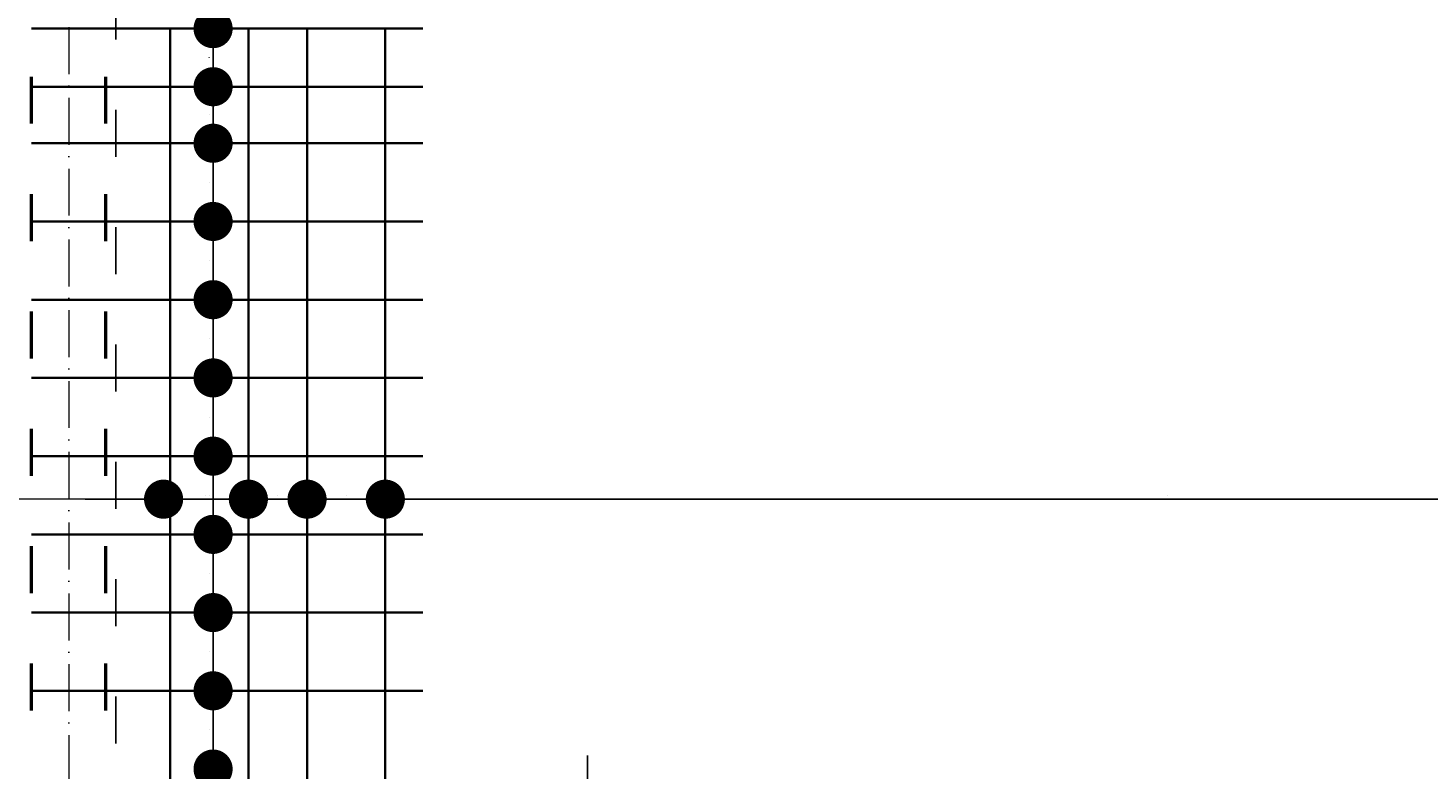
# Model space of a CAD drawing. Header units: millimetres. Extents: x 295948 to 312016, y 6878 to 18016.
# Tile 114 of 252: x 303228 to 303586, y 14232 to 14421. Entities that reach past the tile are written whole.
import ezdxf

# ---------------------------------------------------------------- set-up
doc = ezdxf.new("R2010")
doc.units = ezdxf.units.MM
doc.linetypes.add('ACAD_ISO03W100', pattern=[30, 12, -18])
doc.linetypes.add('ACAD_ISO10W100', pattern=[18, 12, -3, 0, -3])
for name, color, linetype, lineweight in [('konstrukcja wymiary', 1, 'Continuous', 13), ('osie', 5, 'ACAD_ISO10W100', 13), ('zbrojenie', 4, 'Continuous', 50), ('zbrojenie płyty', 141, 'Continuous', 35)]:
    doc.layers.add(name, color=color, linetype=linetype, lineweight=lineweight)
doc.layers.add('przerywane', color=6, linetype='ACAD_ISO03W100')
doc.styles.add('KONSTRUKCJA', font='romand.shx', dxfattribs={"oblique": 10})
doc.styles.get("Standard").update_dxf_attribs({"font": 'romand.shx', "oblique": 10})
doc.dimstyles.new('150', dxfattribs={"dimtxt": 10, "dimasz": 7, "dimexe": 1.25, "dimexo": 0.625, "dimgap": 3, "dimtad": 1, "dimdec": 0, "dimrnd": 0.5, "dimtxsty": 'KONSTRUKCJA', "dimblk": 'ARCHTICK', "dimcen": 2.5, "dimadec": 0, "dimazin": 0, "dimtfac": 1, "dimtdec": 0, "dimtix": 1, "dimtmove": 0, "dimatfit": 3, "dimfxl": 4, "dimfxlon": 1, "dimarcsym": 0})
doc.dimstyles.new('kropki', dxfattribs={"dimtxt": 0.001, "dimasz": 10, "dimexe": 1.25, "dimexo": 0.625, "dimgap": 1, "dimtad": 1, "dimtxsty": 'Standard', "dimblk": 'DOT', "dimcen": 2.5, "dimadec": 0, "dimazin": 0, "dimtfac": 1, "dimtmove": 0, "dimatfit": 3, "dimfxl": 1, "dimfxlon": 1, "dimarcsym": 0})

# ---------------------------------------------------------------- blocks, each defined once
blk = doc.blocks.new('_ArchTick')
at = {"color": 0, "linetype": 'ByBlock', "lineweight": 13, "const_width": 0.15}
blk.add_lwpolyline([(-0.5, -0.5), (0.5, 0.5)], dxfattribs=at)
blk = doc.blocks.new('*D139')
at = {"layer": 'Defpoints', "color": 0, "transparency": 16777216}
for p in [(303250.63, 14425.3), (303136.63, 14124.3), (303226.63, 14124.3)]:
    blk.add_point(p, dxfattribs=at)
at = {"layer": 'konstrukcja wymiary', "color": 0, "lineweight": -2, "transparency": 16777216}
for p, q in [((303140.63, 14425.3), (303135.38, 14425.3)), ((303136.63, 14425.3), (303136.63, 14124.3)), ((303140.63, 14124.3), (303135.38, 14124.3))]:
    blk.add_line(p, q, dxfattribs=at)
at = {"layer": 'konstrukcja wymiary', "color": 0, "lineweight": -2, "transparency": 16777216, "xscale": 7, "yscale": 7, "zscale": 7}
for p, rotation in [((303136.63, 14425.3), 90), ((303136.63, 14124.3), 270)]:
    blk.add_blockref('_ArchTick', p, dxfattribs=dict(at, rotation=rotation))
at = {"layer": 'konstrukcja wymiary', "color": 0, "transparency": 16777216, "insert": (303128.63, 14274.8), "char_height": 10, "attachment_point": 5, "rotation": 90, "style": 'KONSTRUKCJA'}
blk.add_mtext('301', dxfattribs=at)
blk = doc.blocks.new('_Dot')
at = {"color": 0, "linetype": 'ByBlock', "lineweight": -2}
blk.add_line((-0.5, 0), (-1, 0), dxfattribs=at)
at = {"color": 0, "linetype": 'ByBlock', "const_width": 0.5}
blk.add_lwpolyline([(-0.25, 0, 1), (0.25, 0, 1)], format="xyb", close=True, dxfattribs=at)
blk = doc.blocks.new('*D344')
at = {"layer": 'Defpoints', "color": 0, "transparency": 16777216}
for p in [(303293.42, 14471.8), (303275.51, 14421.1), (303293.42, 14421.1)]:
    blk.add_point(p, dxfattribs=at)
at = {"layer": 'konstrukcja wymiary', "color": 0, "lineweight": -2, "transparency": 16777216}
for p, q in [((303276.51, 14471.8), (303274.26, 14471.8)), ((303275.51, 14461.8), (303275.51, 14431.1)), ((303276.51, 14421.1), (303274.26, 14421.1))]:
    blk.add_line(p, q, dxfattribs=at)
at = {"layer": 'konstrukcja wymiary', "color": 0, "lineweight": -2, "transparency": 16777216, "xscale": 10, "yscale": 10, "zscale": 10}
for p, rotation in [((303275.51, 14471.8), 90), ((303275.51, 14421.1), 270)]:
    blk.add_blockref('_Dot', p, dxfattribs=dict(at, rotation=rotation))
at = {"layer": 'konstrukcja wymiary', "color": 0, "transparency": 16777216, "insert": (303274.51, 14446.45), "char_height": 0.001, "attachment_point": 5, "rotation": 90}
blk.add_mtext('50,7', dxfattribs=at)
blk = doc.blocks.new('*D345')
at = {"layer": 'Defpoints', "color": 0, "transparency": 16777216}
for p in [(303293.42, 14421.1), (303275.51, 14406.25), (303293.42, 14406.25)]:
    blk.add_point(p, dxfattribs=at)
at = {"layer": 'konstrukcja wymiary', "color": 0, "lineweight": -2, "transparency": 16777216}
for p, q in [((303275.51, 14431.1), (303275.51, 14441.1)), ((303276.51, 14421.1), (303274.26, 14421.1)), ((303275.51, 14421.1), (303275.51, 14406.25)), ((303276.51, 14406.25), (303274.26, 14406.25)), ((303275.51, 14396.25), (303275.51, 14386.25))]:
    blk.add_line(p, q, dxfattribs=at)
at = {"layer": 'konstrukcja wymiary', "color": 0, "lineweight": -2, "transparency": 16777216, "xscale": 10, "yscale": 10, "zscale": 10}
for p, rotation in [((303275.51, 14421.1), 270), ((303275.51, 14406.25), 90)]:
    blk.add_blockref('_Dot', p, dxfattribs=dict(at, rotation=rotation))
at = {"layer": 'konstrukcja wymiary', "color": 0, "transparency": 16777216, "insert": (303274.51, 14413.68), "char_height": 0.001, "attachment_point": 5, "rotation": 90}
blk.add_mtext('14,85', dxfattribs=at)
blk = doc.blocks.new('*D346')
at = {"layer": 'Defpoints', "color": 0, "transparency": 16777216}
for p in [(303293.42, 14406.25), (303275.51, 14391.8), (303293.42, 14391.8)]:
    blk.add_point(p, dxfattribs=at)
at = {"layer": 'konstrukcja wymiary', "color": 0, "lineweight": -2, "transparency": 16777216}
for p, q in [((303275.51, 14416.25), (303275.51, 14426.25)), ((303276.51, 14406.25), (303274.26, 14406.25)), ((303275.51, 14406.25), (303275.51, 14391.8)), ((303276.51, 14391.8), (303274.26, 14391.8)), ((303275.51, 14381.8), (303275.51, 14371.8))]:
    blk.add_line(p, q, dxfattribs=at)
at = {"layer": 'konstrukcja wymiary', "color": 0, "lineweight": -2, "transparency": 16777216, "xscale": 10, "yscale": 10, "zscale": 10}
for p, rotation in [((303275.51, 14406.25), 270), ((303275.51, 14391.8), 90)]:
    blk.add_blockref('_Dot', p, dxfattribs=dict(at, rotation=rotation))
at = {"layer": 'konstrukcja wymiary', "color": 0, "transparency": 16777216, "insert": (303274.51, 14399.03), "char_height": 0.001, "attachment_point": 5, "rotation": 90}
blk.add_mtext('14,45', dxfattribs=at)
blk = doc.blocks.new('*D347')
at = {"layer": 'Defpoints', "color": 0, "transparency": 16777216}
for p in [(303293.42, 14391.8), (303275.51, 14371.8), (303293.42, 14371.8)]:
    blk.add_point(p, dxfattribs=at)
at = {"layer": 'konstrukcja wymiary', "color": 0, "lineweight": -2, "transparency": 16777216}
for p, q in [((303275.51, 14401.8), (303275.51, 14411.8)), ((303276.51, 14391.8), (303274.26, 14391.8)), ((303275.51, 14391.8), (303275.51, 14371.8)), ((303276.51, 14371.8), (303274.26, 14371.8)), ((303275.51, 14361.8), (303275.51, 14351.8))]:
    blk.add_line(p, q, dxfattribs=at)
at = {"layer": 'konstrukcja wymiary', "color": 0, "lineweight": -2, "transparency": 16777216, "xscale": 10, "yscale": 10, "zscale": 10}
for p, rotation in [((303275.51, 14391.8), 270), ((303275.51, 14371.8), 90)]:
    blk.add_blockref('_Dot', p, dxfattribs=dict(at, rotation=rotation))
at = {"layer": 'konstrukcja wymiary', "color": 0, "transparency": 16777216, "insert": (303274.51, 14381.8), "char_height": 0.001, "attachment_point": 5, "rotation": 90}
blk.add_mtext('20', dxfattribs=at)
blk = doc.blocks.new('*D348')
at = {"layer": 'Defpoints', "color": 0, "transparency": 16777216}
for p in [(303293.42, 14371.8), (303275.51, 14351.8), (303293.42, 14351.8)]:
    blk.add_point(p, dxfattribs=at)
at = {"layer": 'konstrukcja wymiary', "color": 0, "lineweight": -2, "transparency": 16777216}
for p, q in [((303275.51, 14381.8), (303275.51, 14391.8)), ((303276.51, 14371.8), (303274.26, 14371.8)), ((303275.51, 14371.8), (303275.51, 14351.8)), ((303276.51, 14351.8), (303274.26, 14351.8)), ((303275.51, 14341.8), (303275.51, 14331.8))]:
    blk.add_line(p, q, dxfattribs=at)
at = {"layer": 'konstrukcja wymiary', "color": 0, "lineweight": -2, "transparency": 16777216, "xscale": 10, "yscale": 10, "zscale": 10}
for p, rotation in [((303275.51, 14371.8), 270), ((303275.51, 14351.8), 90)]:
    blk.add_blockref('_Dot', p, dxfattribs=dict(at, rotation=rotation))
at = {"layer": 'konstrukcja wymiary', "color": 0, "transparency": 16777216, "insert": (303274.51, 14361.8), "char_height": 0.001, "attachment_point": 5, "rotation": 90}
blk.add_mtext('20', dxfattribs=at)
blk = doc.blocks.new('*D349')
at = {"layer": 'Defpoints', "color": 0, "transparency": 16777216}
for p in [(303293.42, 14351.8), (303275.51, 14331.8), (303293.42, 14331.8)]:
    blk.add_point(p, dxfattribs=at)
at = {"layer": 'konstrukcja wymiary', "color": 0, "lineweight": -2, "transparency": 16777216}
for p, q in [((303275.51, 14361.8), (303275.51, 14371.8)), ((303276.51, 14351.8), (303274.26, 14351.8)), ((303275.51, 14351.8), (303275.51, 14331.8)), ((303276.51, 14331.8), (303274.26, 14331.8)), ((303275.51, 14321.8), (303275.51, 14311.8))]:
    blk.add_line(p, q, dxfattribs=at)
at = {"layer": 'konstrukcja wymiary', "color": 0, "lineweight": -2, "transparency": 16777216, "xscale": 10, "yscale": 10, "zscale": 10}
for p, rotation in [((303275.51, 14351.8), 270), ((303275.51, 14331.8), 90)]:
    blk.add_blockref('_Dot', p, dxfattribs=dict(at, rotation=rotation))
at = {"layer": 'konstrukcja wymiary', "color": 0, "transparency": 16777216, "insert": (303274.51, 14341.8), "char_height": 0.001, "attachment_point": 5, "rotation": 90}
blk.add_mtext('20', dxfattribs=at)
blk = doc.blocks.new('*D350')
at = {"layer": 'Defpoints', "color": 0, "transparency": 16777216}
for p in [(303293.42, 14331.8), (303275.51, 14311.8), (303293.42, 14311.8)]:
    blk.add_point(p, dxfattribs=at)
at = {"layer": 'konstrukcja wymiary', "color": 0, "lineweight": -2, "transparency": 16777216}
for p, q in [((303275.51, 14341.8), (303275.51, 14351.8)), ((303276.51, 14331.8), (303274.26, 14331.8)), ((303275.51, 14331.8), (303275.51, 14311.8)), ((303276.51, 14311.8), (303274.26, 14311.8)), ((303275.51, 14301.8), (303275.51, 14291.8))]:
    blk.add_line(p, q, dxfattribs=at)
at = {"layer": 'konstrukcja wymiary', "color": 0, "lineweight": -2, "transparency": 16777216, "xscale": 10, "yscale": 10, "zscale": 10}
for p, rotation in [((303275.51, 14331.8), 270), ((303275.51, 14311.8), 90)]:
    blk.add_blockref('_Dot', p, dxfattribs=dict(at, rotation=rotation))
at = {"layer": 'konstrukcja wymiary', "color": 0, "transparency": 16777216, "insert": (303274.51, 14321.8), "char_height": 0.001, "attachment_point": 5, "rotation": 90}
blk.add_mtext('20', dxfattribs=at)
blk = doc.blocks.new('*D351')
at = {"layer": 'Defpoints', "color": 0, "transparency": 16777216}
for p in [(303293.42, 14311.8), (303275.51, 14291.8), (303293.42, 14291.8)]:
    blk.add_point(p, dxfattribs=at)
at = {"layer": 'konstrukcja wymiary', "color": 0, "lineweight": -2, "transparency": 16777216}
for p, q in [((303275.51, 14321.8), (303275.51, 14331.8)), ((303276.51, 14311.8), (303274.26, 14311.8)), ((303275.51, 14311.8), (303275.51, 14291.8)), ((303276.51, 14291.8), (303274.26, 14291.8)), ((303275.51, 14281.8), (303275.51, 14271.8))]:
    blk.add_line(p, q, dxfattribs=at)
at = {"layer": 'konstrukcja wymiary', "color": 0, "lineweight": -2, "transparency": 16777216, "xscale": 10, "yscale": 10, "zscale": 10}
for p, rotation in [((303275.51, 14311.8), 270), ((303275.51, 14291.8), 90)]:
    blk.add_blockref('_Dot', p, dxfattribs=dict(at, rotation=rotation))
at = {"layer": 'konstrukcja wymiary', "color": 0, "transparency": 16777216, "insert": (303274.51, 14301.8), "char_height": 0.001, "attachment_point": 5, "rotation": 90}
blk.add_mtext('20', dxfattribs=at)
blk = doc.blocks.new('*D352')
at = {"layer": 'Defpoints', "color": 0, "transparency": 16777216}
for p in [(303293.42, 14291.8), (303275.51, 14271.8), (303293.42, 14271.8)]:
    blk.add_point(p, dxfattribs=at)
at = {"layer": 'konstrukcja wymiary', "color": 0, "lineweight": -2, "transparency": 16777216}
for p, q in [((303275.51, 14301.8), (303275.51, 14311.8)), ((303276.51, 14291.8), (303274.26, 14291.8)), ((303275.51, 14291.8), (303275.51, 14271.8)), ((303276.51, 14271.8), (303274.26, 14271.8)), ((303275.51, 14261.8), (303275.51, 14251.8))]:
    blk.add_line(p, q, dxfattribs=at)
at = {"layer": 'konstrukcja wymiary', "color": 0, "lineweight": -2, "transparency": 16777216, "xscale": 10, "yscale": 10, "zscale": 10}
for p, rotation in [((303275.51, 14291.8), 270), ((303275.51, 14271.8), 90)]:
    blk.add_blockref('_Dot', p, dxfattribs=dict(at, rotation=rotation))
at = {"layer": 'konstrukcja wymiary', "color": 0, "transparency": 16777216, "insert": (303274.51, 14281.8), "char_height": 0.001, "attachment_point": 5, "rotation": 90}
blk.add_mtext('20', dxfattribs=at)
blk = doc.blocks.new('*D353')
at = {"layer": 'Defpoints', "color": 0, "transparency": 16777216}
for p in [(303293.42, 14271.8), (303275.51, 14251.8), (303293.42, 14251.8)]:
    blk.add_point(p, dxfattribs=at)
at = {"layer": 'konstrukcja wymiary', "color": 0, "lineweight": -2, "transparency": 16777216}
for p, q in [((303275.51, 14281.8), (303275.51, 14291.8)), ((303276.51, 14271.8), (303274.26, 14271.8)), ((303275.51, 14271.8), (303275.51, 14251.8)), ((303276.51, 14251.8), (303274.26, 14251.8)), ((303275.51, 14241.8), (303275.51, 14231.8))]:
    blk.add_line(p, q, dxfattribs=at)
at = {"layer": 'konstrukcja wymiary', "color": 0, "lineweight": -2, "transparency": 16777216, "xscale": 10, "yscale": 10, "zscale": 10}
for p, rotation in [((303275.51, 14271.8), 270), ((303275.51, 14251.8), 90)]:
    blk.add_blockref('_Dot', p, dxfattribs=dict(at, rotation=rotation))
at = {"layer": 'konstrukcja wymiary', "color": 0, "transparency": 16777216, "insert": (303274.51, 14261.8), "char_height": 0.001, "attachment_point": 5, "rotation": 90}
blk.add_mtext('20', dxfattribs=at)
blk = doc.blocks.new('*D354')
at = {"layer": 'Defpoints', "color": 0, "transparency": 16777216}
for p in [(303293.42, 14251.8), (303275.51, 14231.8), (303293.42, 14231.8)]:
    blk.add_point(p, dxfattribs=at)
at = {"layer": 'konstrukcja wymiary', "color": 0, "lineweight": -2, "transparency": 16777216}
for p, q in [((303275.51, 14261.8), (303275.51, 14271.8)), ((303276.51, 14251.8), (303274.26, 14251.8)), ((303275.51, 14251.8), (303275.51, 14231.8)), ((303276.51, 14231.8), (303274.26, 14231.8)), ((303275.51, 14221.8), (303275.51, 14211.8))]:
    blk.add_line(p, q, dxfattribs=at)
at = {"layer": 'konstrukcja wymiary', "color": 0, "lineweight": -2, "transparency": 16777216, "xscale": 10, "yscale": 10, "zscale": 10}
for p, rotation in [((303275.51, 14251.8), 270), ((303275.51, 14231.8), 90)]:
    blk.add_blockref('_Dot', p, dxfattribs=dict(at, rotation=rotation))
at = {"layer": 'konstrukcja wymiary', "color": 0, "transparency": 16777216, "insert": (303274.51, 14241.8), "char_height": 0.001, "attachment_point": 5, "rotation": 90}
blk.add_mtext('20', dxfattribs=at)
blk = doc.blocks.new('*D374')
at = {"layer": 'Defpoints', "color": 0, "transparency": 16777216}
for p in [(303379.52, 14215.3), (303371.18, 14196.3), (303379.52, 14196.3)]:
    blk.add_point(p, dxfattribs=at)
at = {"layer": 'konstrukcja wymiary', "color": 0, "lineweight": -2, "transparency": 16777216}
for p, q in [((303371.18, 14225.3), (303371.18, 14235.3)), ((303372.18, 14215.3), (303369.93, 14215.3)), ((303371.18, 14215.3), (303371.18, 14196.3)), ((303372.18, 14196.3), (303369.93, 14196.3)), ((303371.18, 14186.3), (303371.18, 14176.3))]:
    blk.add_line(p, q, dxfattribs=at)
at = {"layer": 'konstrukcja wymiary', "color": 0, "lineweight": -2, "transparency": 16777216, "xscale": 10, "yscale": 10, "zscale": 10}
for p, rotation in [((303371.18, 14215.3), 270), ((303371.18, 14196.3), 90)]:
    blk.add_blockref('_Dot', p, dxfattribs=dict(at, rotation=rotation))
at = {"layer": 'konstrukcja wymiary', "color": 0, "transparency": 16777216, "insert": (303370.18, 14205.8), "char_height": 0.001, "attachment_point": 5, "rotation": 90}
blk.add_mtext('19', dxfattribs=at)
blk = doc.blocks.new('*D432')
at = {"layer": 'Defpoints', "color": 0, "transparency": 16777216}
for p in [(303262.86, 14310.45), (303284.52, 14311.8), (303284.52, 14300.8)]:
    blk.add_point(p, dxfattribs=at)
at = {"layer": 'konstrukcja wymiary', "color": 0, "lineweight": -2, "transparency": 16777216}
for p, q in [((303262.86, 14301.8), (303262.86, 14299.55)), ((303284.52, 14301.8), (303284.52, 14299.55)), ((303252.86, 14300.8), (303242.86, 14300.8)), ((303262.86, 14300.8), (303284.52, 14300.8)), ((303294.52, 14300.8), (303304.52, 14300.8))]:
    blk.add_line(p, q, dxfattribs=at)
at = {"layer": 'konstrukcja wymiary', "color": 0, "lineweight": -2, "transparency": 16777216, "xscale": 10, "yscale": 10, "zscale": 10}
blk.add_blockref('_Dot', (303262.86, 14300.8), dxfattribs=at)
at = {"layer": 'konstrukcja wymiary', "color": 0, "lineweight": -2, "transparency": 16777216, "xscale": 10, "yscale": 10, "zscale": 10, "rotation": 180}
blk.add_blockref('_Dot', (303284.52, 14300.8), dxfattribs=at)
at = {"layer": 'konstrukcja wymiary', "color": 0, "transparency": 16777216, "insert": (303273.69, 14301.8), "char_height": 0.001, "attachment_point": 5}
blk.add_mtext('21,65', dxfattribs=at)
blk = doc.blocks.new('*D433')
at = {"layer": 'Defpoints', "color": 0, "transparency": 16777216}
for p in [(303284.52, 14311.8), (303299.52, 14300.8), (303299.52, 14291.8)]:
    blk.add_point(p, dxfattribs=at)
at = {"layer": 'konstrukcja wymiary', "color": 0, "lineweight": -2, "transparency": 16777216}
for p, q in [((303284.52, 14301.8), (303284.52, 14299.55)), ((303299.52, 14299.8), (303299.52, 14302.05)), ((303274.52, 14300.8), (303264.52, 14300.8)), ((303284.52, 14300.8), (303299.52, 14300.8)), ((303309.52, 14300.8), (303319.52, 14300.8))]:
    blk.add_line(p, q, dxfattribs=at)
at = {"layer": 'konstrukcja wymiary', "color": 0, "lineweight": -2, "transparency": 16777216, "xscale": 10, "yscale": 10, "zscale": 10}
blk.add_blockref('_Dot', (303284.52, 14300.8), dxfattribs=at)
at = {"layer": 'konstrukcja wymiary', "color": 0, "lineweight": -2, "transparency": 16777216, "xscale": 10, "yscale": 10, "zscale": 10, "rotation": 180}
blk.add_blockref('_Dot', (303299.52, 14300.8), dxfattribs=at)
at = {"layer": 'konstrukcja wymiary', "color": 0, "transparency": 16777216, "insert": (303292.02, 14301.8), "char_height": 0.001, "attachment_point": 5}
blk.add_mtext('15', dxfattribs=at)
blk = doc.blocks.new('*D434')
at = {"layer": 'Defpoints', "color": 0, "transparency": 16777216}
for p in [(303319.52, 14300.8), (303299.52, 14291.8), (303319.52, 14291.8)]:
    blk.add_point(p, dxfattribs=at)
at = {"layer": 'konstrukcja wymiary', "color": 0, "lineweight": -2, "transparency": 16777216}
for p, q in [((303299.52, 14299.8), (303299.52, 14302.05)), ((303319.52, 14299.8), (303319.52, 14302.05)), ((303289.52, 14300.8), (303279.52, 14300.8)), ((303299.52, 14300.8), (303319.52, 14300.8)), ((303329.52, 14300.8), (303339.52, 14300.8))]:
    blk.add_line(p, q, dxfattribs=at)
at = {"layer": 'konstrukcja wymiary', "color": 0, "lineweight": -2, "transparency": 16777216, "xscale": 10, "yscale": 10, "zscale": 10}
blk.add_blockref('_Dot', (303299.52, 14300.8), dxfattribs=at)
at = {"layer": 'konstrukcja wymiary', "color": 0, "lineweight": -2, "transparency": 16777216, "xscale": 10, "yscale": 10, "zscale": 10, "rotation": 180}
blk.add_blockref('_Dot', (303319.52, 14300.8), dxfattribs=at)
at = {"layer": 'konstrukcja wymiary', "color": 0, "transparency": 16777216, "insert": (303309.52, 14301.8), "char_height": 0.001, "attachment_point": 5}
blk.add_mtext('20', dxfattribs=at)
blk = doc.blocks.new('*D435')
at = {"layer": 'Defpoints', "color": 0, "transparency": 16777216}
for p in [(303719.13, 14300.8), (303719.13, 14295.3), (303319.52, 14291.8)]:
    blk.add_point(p, dxfattribs=at)
at = {"layer": 'konstrukcja wymiary', "color": 0, "lineweight": -2, "transparency": 16777216}
for p, q in [((303319.52, 14299.8), (303319.52, 14302.05)), ((303719.13, 14299.8), (303719.13, 14302.05)), ((303329.52, 14300.8), (303709.13, 14300.8))]:
    blk.add_line(p, q, dxfattribs=at)
at = {"layer": 'konstrukcja wymiary', "color": 0, "lineweight": -2, "transparency": 16777216, "xscale": 10, "yscale": 10, "zscale": 10, "rotation": 180}
blk.add_blockref('_Dot', (303319.52, 14300.8), dxfattribs=at)
at = {"layer": 'konstrukcja wymiary', "color": 0, "lineweight": -2, "transparency": 16777216, "xscale": 10, "yscale": 10, "zscale": 10}
blk.add_blockref('_Dot', (303719.13, 14300.8), dxfattribs=at)
at = {"layer": 'konstrukcja wymiary', "color": 0, "transparency": 16777216, "insert": (303519.32, 14301.8), "char_height": 0.001, "attachment_point": 5}
blk.add_mtext('399,61', dxfattribs=at)

msp = doc.modelspace()

# ---------------------------------------------------------------- linework, layer by layer
at = {"layer": 'konstrukcja wymiary'}
msp.add_line((303550.018, 14300.803), (303151.853, 14300.803), dxfattribs=at)
at = {"layer": 'osie'}
msp.add_line((303238.631, 14946.397), (303238.631, 14048.413), dxfattribs=at)
at = {"layer": 'przerywane'}
msp.add_line((303250.631, 14148.305), (303250.631, 14759.305), dxfattribs=at)
at = {"layer": 'zbrojenie', "linetype": 'ACAD_ISO03W100'}
for p, q in [((303229.131, 14126.805), (303229.131, 14780.805)), ((303248.131, 14126.805), (303248.131, 14780.805))]:
    msp.add_line(p, q, dxfattribs=at)
at = {"layer": 'zbrojenie płyty'}
for p, q in [((303229.131, 14421.103), (303329.131, 14421.103)), ((303264.51, 14421.103), (303264.51, 14126.805)), ((303284.518, 14421.103), (303284.518, 14126.805)), ((303299.518, 14421.103), (303299.518, 14126.805)), ((303319.518, 14421.103), (303319.518, 14126.805)), ((303229.131, 14406.254), (303329.131, 14406.254)), ((303229.131, 14391.805), (303329.131, 14391.805)), ((303229.131, 14371.805), (303329.131, 14371.805)), ((303229.131, 14351.805), (303329.131, 14351.805)), ((303229.131, 14331.805), (303329.131, 14331.805)), ((303229.131, 14311.805), (303329.131, 14311.805)), ((303229.131, 14291.805), (303329.131, 14291.805)), ((303229.131, 14271.805), (303329.131, 14271.805)), ((303229.131, 14251.805), (303329.131, 14251.805))]:
    msp.add_line(p, q, dxfattribs=at)

# ---------------------------------------------------------------- dimensions: what is measured, and where the dimension line sits
at = {"layer": 'konstrukcja wymiary'}
for base, p1, p2, dimstyle, picture, middle in [((303275.514, 14421.103), (303293.418, 14471.805), (303293.418, 14421.103), 'kropki', '*D344', (303274.514, 14446.454)), ((303275.514, 14406.254), (303293.418, 14421.103), (303293.418, 14406.254), 'kropki', '*D345', (303274.514, 14413.679)), ((303136.631, 14124.305), (303250.631, 14425.305), (303226.631, 14124.305), '150', '*D139', (303128.631, 14274.805)), ((303275.514, 14391.805), (303293.418, 14406.254), (303293.418, 14391.805), 'kropki', '*D346', (303274.514, 14399.03)), ((303275.514, 14371.805), (303293.418, 14391.805), (303293.418, 14371.805), 'kropki', '*D347', (303274.514, 14381.805)), ((303275.514, 14351.805), (303293.418, 14371.805), (303293.418, 14351.805), 'kropki', '*D348', (303274.514, 14361.805)), ((303275.514, 14331.805), (303293.418, 14351.805), (303293.418, 14331.805), 'kropki', '*D349', (303274.514, 14341.805)), ((303275.514, 14311.805), (303293.418, 14331.805), (303293.418, 14311.805), 'kropki', '*D350', (303274.514, 14321.805)), ((303275.514, 14291.805), (303293.418, 14311.805), (303293.418, 14291.805), 'kropki', '*D351', (303274.514, 14301.805)), ((303275.514, 14271.805), (303293.418, 14291.805), (303293.418, 14271.805), 'kropki', '*D352', (303274.514, 14281.805)), ((303275.514, 14251.805), (303293.418, 14271.805), (303293.418, 14251.805), 'kropki', '*D353', (303274.514, 14261.805)), ((303275.514, 14231.805), (303293.418, 14251.805), (303293.418, 14231.805), 'kropki', '*D354', (303274.514, 14241.805))]:
    dim = msp.add_linear_dim(base=base, p1=p1, p2=p2, angle=90, dimstyle=dimstyle, override={"dimtmove": 1}, dxfattribs=at)
    dim.commit()
    dim.dimension.update_dxf_attribs({"geometry": picture, "text_midpoint": middle})
dim = msp.add_linear_dim(base=(303284.518, 14300.803), p1=(303262.864, 14310.455), p2=(303284.518, 14311.805), dimstyle='kropki', dxfattribs=at)
dim.commit()
dim.dimension.update_dxf_attribs({"geometry": '*D432', "text_midpoint": (303273.691, 14301.804)})
for base, p1, p2, picture, middle in [((303299.518, 14300.803), (303284.518, 14311.805), (303299.518, 14291.805), '*D433', (303292.018, 14301.804)), ((303319.518, 14300.803), (303299.518, 14291.805), (303319.518, 14291.805), '*D434', (303309.518, 14301.804)), ((303719.131, 14300.803), (303319.518, 14291.805), (303719.131, 14295.305), '*D435', (303519.324, 14301.804))]:
    dim = msp.add_linear_dim(base=base, p1=p1, p2=p2, dimstyle='kropki', override={"dimtmove": 1}, dxfattribs=at)
    dim.commit()
    dim.dimension.update_dxf_attribs({"geometry": picture, "text_midpoint": middle})
dim = msp.add_linear_dim(base=(303371.179, 14196.305), p1=(303379.518, 14215.305), p2=(303379.518, 14196.305), angle=90, dimstyle='kropki', dxfattribs=at)
dim.commit()
dim.dimension.update_dxf_attribs({"geometry": '*D374', "text_midpoint": (303370.178, 14205.805)})

doc.saveas('drawing.dxf')
